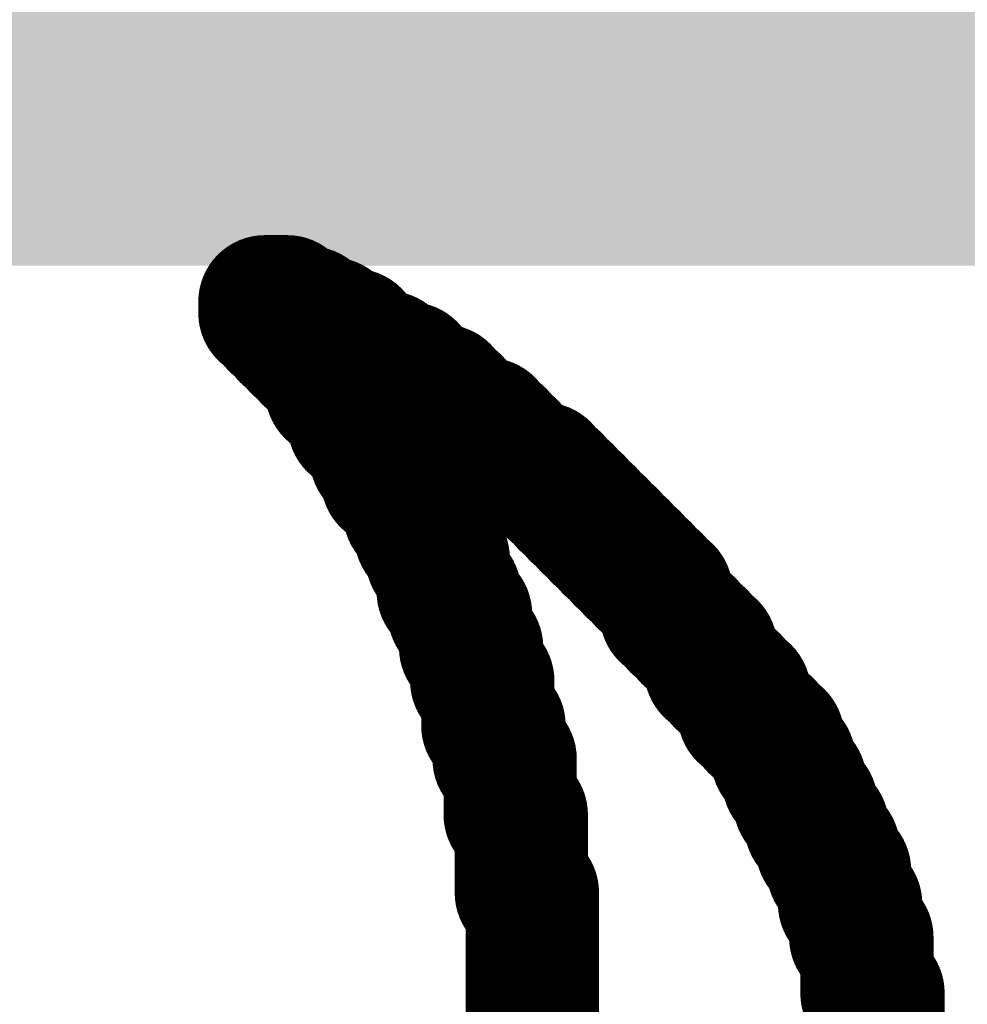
# Model space of a CAD drawing. Header units: inches. Extents: x -0.03 to 9.71, y 0 to 4.44.
# Tile 27 of 118: x 0.2374 to 0.273, y 0.7423 to 0.7792. Entities that reach past the tile are written whole.
import ezdxf

# ---------------------------------------------------------------- set-up
doc = ezdxf.new("R2010")
doc.units = ezdxf.units.IN
doc.header["$MEASUREMENT"] = 0
doc.layers.add('Bottom Solder', color=6, linetype='Continuous')
doc.layers.add('Top Overlay', color=2, linetype='Continuous')

msp = doc.modelspace()

# ---------------------------------------------------------------- hatches: boundary and pattern name
at = {"layer": 'Bottom Solder'}
msp.add_hatch(color=6, dxfattribs=at).paths.add_polyline_path([(0.025136, 0.77), (4.305573, 0.77), (4.305573, 0.976379), (0.025136, 0.976379)])

# ---------------------------------------------------------------- linework, layer by layer
at = {"layer": 'Top Overlay'}
for p, q in [((0.246626, 0.768228), (0.246626, 0.768646)), ((0.246626, 0.768646), (0.247461, 0.768646)), ((0.247461, 0.768646), (0.247461, 0.768228)), ((0.247044, 0.768228), (0.246626, 0.768228)), ((0.247044, 0.767811), (0.247044, 0.768228)), ((0.247461, 0.768228), (0.2483, 0.768228)), ((0.2483, 0.768228), (0.2483, 0.767811)), ((0.247461, 0.767811), (0.247044, 0.767811)), ((0.247461, 0.76739), (0.247461, 0.767811)), ((0.2483, 0.767811), (0.249134, 0.767811)), ((0.249134, 0.767811), (0.249134, 0.76739)), ((0.247882, 0.76739), (0.247461, 0.76739)), ((0.247882, 0.766972), (0.247882, 0.76739)), ((0.249134, 0.76739), (0.249973, 0.76739)), ((0.249973, 0.76739), (0.249973, 0.766972)), ((0.2483, 0.766972), (0.247882, 0.766972)), ((0.2483, 0.766555), (0.2483, 0.766972)), ((0.249973, 0.766972), (0.25039, 0.766972)), ((0.25039, 0.766972), (0.25039, 0.766555)), ((0.248717, 0.766555), (0.2483, 0.766555)), ((0.248717, 0.766138), (0.248717, 0.766555)), ((0.25039, 0.766555), (0.251225, 0.766555)), ((0.251225, 0.766555), (0.251225, 0.766138)), ((0.249134, 0.766138), (0.248717, 0.766138)), ((0.249134, 0.765299), (0.249134, 0.766138)), ((0.251225, 0.766138), (0.252063, 0.766138)), ((0.252063, 0.766138), (0.252063, 0.765717)), ((0.252063, 0.765717), (0.252481, 0.765717)), ((0.252481, 0.765717), (0.252481, 0.765299)), ((0.249556, 0.765299), (0.249134, 0.765299)), ((0.249556, 0.764882), (0.249556, 0.765299)), ((0.252481, 0.765299), (0.253315, 0.765299)), ((0.253315, 0.765299), (0.253315, 0.764882)), ((0.249973, 0.764882), (0.249556, 0.764882)), ((0.249973, 0.764047), (0.249973, 0.764882)), ((0.253315, 0.764882), (0.253737, 0.764882)), ((0.253737, 0.764882), (0.253737, 0.764465)), ((0.253737, 0.764465), (0.254154, 0.764465)), ((0.254154, 0.764465), (0.254154, 0.764047)), ((0.25039, 0.764047), (0.249973, 0.764047)), ((0.25039, 0.76363), (0.25039, 0.764047)), ((0.254154, 0.764047), (0.254989, 0.764047)), ((0.254989, 0.764047), (0.254989, 0.76363)), ((0.250807, 0.76363), (0.25039, 0.76363)), ((0.250807, 0.762791), (0.250807, 0.76363)), ((0.254989, 0.76363), (0.25541, 0.76363)), ((0.25541, 0.76363), (0.25541, 0.763209)), ((0.25541, 0.763209), (0.255827, 0.763209)), ((0.255827, 0.763209), (0.255827, 0.762791)), ((0.251225, 0.762791), (0.250807, 0.762791)), ((0.251225, 0.761957), (0.251225, 0.762791)), ((0.255827, 0.762791), (0.256244, 0.762791)), ((0.256244, 0.762791), (0.256244, 0.762374)), ((0.256244, 0.762374), (0.257079, 0.762374)), ((0.257079, 0.762374), (0.257079, 0.761957)), ((0.251646, 0.761957), (0.251225, 0.761957)), ((0.251646, 0.761536), (0.251646, 0.761957)), ((0.257079, 0.761957), (0.2575, 0.761957)), ((0.2575, 0.761957), (0.2575, 0.761536)), ((0.252063, 0.761536), (0.251646, 0.761536)), ((0.252063, 0.760701), (0.252063, 0.761536)), ((0.2575, 0.761536), (0.257918, 0.761536)), ((0.257918, 0.761536), (0.257918, 0.761118)), ((0.257918, 0.761118), (0.258335, 0.761118)), ((0.258335, 0.761118), (0.258335, 0.760701)), ((0.252481, 0.760701), (0.252063, 0.760701)), ((0.252481, 0.759866), (0.252481, 0.760701)), ((0.258335, 0.760701), (0.258752, 0.760701)), ((0.258752, 0.760701), (0.258752, 0.760284)), ((0.258752, 0.760284), (0.25917, 0.760284)), ((0.25917, 0.760284), (0.25917, 0.759866)), ((0.252898, 0.759866), (0.252481, 0.759866)), ((0.252898, 0.759028), (0.252898, 0.759866)), ((0.25917, 0.759866), (0.259591, 0.759866)), ((0.259591, 0.759866), (0.259591, 0.759445)), ((0.259591, 0.759445), (0.260008, 0.759445)), ((0.260008, 0.759445), (0.260008, 0.759028)), ((0.253315, 0.759028), (0.252898, 0.759028)), ((0.253315, 0.757776), (0.253315, 0.759028)), ((0.260008, 0.759028), (0.260426, 0.759028)), ((0.260426, 0.759028), (0.260426, 0.75861)), ((0.260426, 0.75861), (0.260843, 0.75861)), ((0.260843, 0.75861), (0.260843, 0.758193)), ((0.260843, 0.758193), (0.26126, 0.758193)), ((0.26126, 0.758193), (0.26126, 0.757776)), ((0.253737, 0.757776), (0.253315, 0.757776)), ((0.253737, 0.756937), (0.253737, 0.757776)), ((0.26126, 0.757776), (0.261682, 0.757776)), ((0.261682, 0.757776), (0.261682, 0.756937)), ((0.254154, 0.756937), (0.253737, 0.756937)), ((0.254154, 0.755681), (0.254154, 0.756937)), ((0.261682, 0.756937), (0.262099, 0.756937)), ((0.262099, 0.756937), (0.262099, 0.75652)), ((0.262099, 0.75652), (0.262516, 0.75652)), ((0.262516, 0.75652), (0.262516, 0.756102)), ((0.262516, 0.756102), (0.262933, 0.756102)), ((0.262933, 0.756102), (0.262933, 0.755681)), ((0.254571, 0.755681), (0.254154, 0.755681)), ((0.254571, 0.754429), (0.254571, 0.755681)), ((0.262933, 0.755681), (0.263351, 0.755681)), ((0.263351, 0.755681), (0.263351, 0.754846)), ((0.263351, 0.754846), (0.263772, 0.754846)), ((0.263772, 0.754846), (0.263772, 0.754429)), ((0.254989, 0.754429), (0.254571, 0.754429)), ((0.254989, 0.752756), (0.254989, 0.754429)), ((0.263772, 0.754429), (0.264189, 0.754429)), ((0.264189, 0.754429), (0.264189, 0.754012)), ((0.264189, 0.754012), (0.264607, 0.754012)), ((0.264607, 0.754012), (0.264607, 0.753173)), ((0.264607, 0.753173), (0.265024, 0.753173)), ((0.265024, 0.753173), (0.265024, 0.752756)), ((0.25541, 0.752756), (0.254989, 0.752756)), ((0.25541, 0.7515), (0.25541, 0.752756)), ((0.265024, 0.752756), (0.265445, 0.752756)), ((0.265445, 0.752756), (0.265445, 0.752339)), ((0.265445, 0.752339), (0.265863, 0.752339)), ((0.265863, 0.752339), (0.265863, 0.7515)), ((0.255827, 0.7515), (0.25541, 0.7515)), ((0.255827, 0.749409), (0.255827, 0.7515)), ((0.265863, 0.7515), (0.26628, 0.7515)), ((0.26628, 0.7515), (0.26628, 0.750665)), ((0.26628, 0.750665), (0.266697, 0.750665)), ((0.266697, 0.750665), (0.266697, 0.749831)), ((0.266697, 0.749831), (0.267114, 0.749831)), ((0.267114, 0.749831), (0.267114, 0.748992)), ((0.256244, 0.749409), (0.255827, 0.749409)), ((0.256244, 0.746484), (0.256244, 0.749409)), ((0.267114, 0.748992), (0.267536, 0.748992)), ((0.267536, 0.748992), (0.267536, 0.748158)), ((0.267536, 0.748158), (0.267953, 0.748158)), ((0.267953, 0.748158), (0.267953, 0.747319)), ((0.267953, 0.747319), (0.26837, 0.747319)), ((0.26837, 0.747319), (0.26837, 0.746067)), ((0.256662, 0.746484), (0.256244, 0.746484)), ((0.256662, 0.736449), (0.256662, 0.746484)), ((0.26837, 0.746067), (0.268788, 0.746067)), ((0.268788, 0.746067), (0.268788, 0.744811)), ((0.268788, 0.744811), (0.269209, 0.744811)), ((0.269209, 0.744811), (0.269209, 0.742721)), ((0.269209, 0.742721), (0.269626, 0.742721)), ((0.269626, 0.742721), (0.269626, 0.739791))]:
    msp.add_line(p, q, dxfattribs=at)
at = {"layer": 'Top Overlay', "const_width": 0.005}
for points in [[(0.246626, 0.768646), (0.247461, 0.768646)], [(0.246626, 0.768228), (0.246626, 0.768646)], [(0.247461, 0.768228), (0.247461, 0.768646)], [(0.246626, 0.768228), (0.247044, 0.768228)], [(0.247044, 0.767811), (0.247044, 0.768228)], [(0.247461, 0.768228), (0.2483, 0.768228)], [(0.2483, 0.767811), (0.2483, 0.768228)], [(0.247044, 0.767811), (0.247461, 0.767811)], [(0.247461, 0.76739), (0.247461, 0.767811)], [(0.2483, 0.767811), (0.249134, 0.767811)], [(0.249134, 0.76739), (0.249134, 0.767811)], [(0.247461, 0.76739), (0.247882, 0.76739)], [(0.247882, 0.766972), (0.247882, 0.76739)], [(0.249134, 0.76739), (0.249973, 0.76739)], [(0.249973, 0.766972), (0.249973, 0.76739)], [(0.247882, 0.766972), (0.2483, 0.766972)], [(0.2483, 0.766555), (0.2483, 0.766972)], [(0.249973, 0.766972), (0.25039, 0.766972)], [(0.25039, 0.766555), (0.25039, 0.766972)], [(0.2483, 0.766555), (0.248717, 0.766555)], [(0.248717, 0.766138), (0.248717, 0.766555)], [(0.25039, 0.766555), (0.251225, 0.766555)], [(0.251225, 0.766138), (0.251225, 0.766555)], [(0.248717, 0.766138), (0.249134, 0.766138)], [(0.249134, 0.765717), (0.249134, 0.766138)], [(0.251225, 0.766138), (0.252063, 0.766138)], [(0.252063, 0.765717), (0.252063, 0.766138)], [(0.249134, 0.765299), (0.249134, 0.765717)], [(0.252063, 0.765717), (0.252481, 0.765717)], [(0.252481, 0.765299), (0.252481, 0.765717)], [(0.249134, 0.765299), (0.249556, 0.765299)], [(0.249556, 0.764882), (0.249556, 0.765299)], [(0.252481, 0.765299), (0.253315, 0.765299)], [(0.253315, 0.764882), (0.253315, 0.765299)], [(0.249556, 0.764882), (0.249973, 0.764882)], [(0.249973, 0.764465), (0.249973, 0.764882)], [(0.253315, 0.764882), (0.253737, 0.764882)], [(0.253737, 0.764465), (0.253737, 0.764882)], [(0.249973, 0.764047), (0.249973, 0.764465)], [(0.253737, 0.764465), (0.254154, 0.764465)], [(0.254154, 0.764047), (0.254154, 0.764465)], [(0.249973, 0.764047), (0.25039, 0.764047)], [(0.25039, 0.76363), (0.25039, 0.764047)], [(0.254154, 0.764047), (0.254989, 0.764047)], [(0.254989, 0.76363), (0.254989, 0.764047)], [(0.25039, 0.76363), (0.250807, 0.76363)], [(0.250807, 0.763209), (0.250807, 0.76363)], [(0.254989, 0.76363), (0.25541, 0.76363)], [(0.25541, 0.763209), (0.25541, 0.76363)], [(0.250807, 0.762791), (0.250807, 0.763209)], [(0.25541, 0.763209), (0.255827, 0.763209)], [(0.255827, 0.762791), (0.255827, 0.763209)], [(0.250807, 0.762791), (0.251225, 0.762791)], [(0.251225, 0.762374), (0.251225, 0.762791)], [(0.255827, 0.762791), (0.256244, 0.762791)], [(0.256244, 0.762374), (0.256244, 0.762791)], [(0.251225, 0.761957), (0.251225, 0.762374)], [(0.256244, 0.762374), (0.257079, 0.762374)], [(0.257079, 0.761957), (0.257079, 0.762374)], [(0.251225, 0.761957), (0.251646, 0.761957)], [(0.251646, 0.761536), (0.251646, 0.761957)], [(0.257079, 0.761957), (0.2575, 0.761957)], [(0.2575, 0.761536), (0.2575, 0.761957)], [(0.251646, 0.761536), (0.252063, 0.761536)], [(0.252063, 0.761118), (0.252063, 0.761536)], [(0.2575, 0.761536), (0.257918, 0.761536)], [(0.257918, 0.761118), (0.257918, 0.761536)], [(0.252063, 0.760701), (0.252063, 0.761118)], [(0.257918, 0.761118), (0.258335, 0.761118)], [(0.258335, 0.760701), (0.258335, 0.761118)], [(0.252063, 0.760701), (0.252481, 0.760701)], [(0.252481, 0.760284), (0.252481, 0.760701)], [(0.258335, 0.760701), (0.258752, 0.760701)], [(0.258752, 0.760284), (0.258752, 0.760701)], [(0.252481, 0.759866), (0.252481, 0.760284)], [(0.258752, 0.760284), (0.25917, 0.760284)], [(0.25917, 0.759866), (0.25917, 0.760284)], [(0.252481, 0.759866), (0.252898, 0.759866)], [(0.252898, 0.759445), (0.252898, 0.759866)], [(0.25917, 0.759866), (0.259591, 0.759866)], [(0.259591, 0.759445), (0.259591, 0.759866)], [(0.252898, 0.759028), (0.252898, 0.759445)], [(0.259591, 0.759445), (0.260008, 0.759445)], [(0.260008, 0.759028), (0.260008, 0.759445)], [(0.252898, 0.759028), (0.253315, 0.759028)], [(0.253315, 0.75861), (0.253315, 0.759028)], [(0.260008, 0.759028), (0.260426, 0.759028)], [(0.260426, 0.75861), (0.260426, 0.759028)], [(0.253315, 0.758193), (0.253315, 0.75861)], [(0.260426, 0.75861), (0.260843, 0.75861)], [(0.260843, 0.758193), (0.260843, 0.75861)], [(0.253315, 0.757776), (0.253315, 0.758193)], [(0.260843, 0.758193), (0.26126, 0.758193)], [(0.26126, 0.757776), (0.26126, 0.758193)], [(0.253315, 0.757776), (0.253737, 0.757776)], [(0.253737, 0.757354), (0.253737, 0.757776)], [(0.26126, 0.757776), (0.261682, 0.757776)], [(0.261682, 0.757354), (0.261682, 0.757776)], [(0.253737, 0.756937), (0.253737, 0.757354)], [(0.261682, 0.756937), (0.261682, 0.757354)], [(0.253737, 0.756937), (0.254154, 0.756937)], [(0.254154, 0.75652), (0.254154, 0.756937)], [(0.261682, 0.756937), (0.262099, 0.756937)], [(0.262099, 0.75652), (0.262099, 0.756937)], [(0.254154, 0.756102), (0.254154, 0.75652)], [(0.262099, 0.75652), (0.262516, 0.75652)], [(0.262516, 0.756102), (0.262516, 0.75652)], [(0.254154, 0.755681), (0.254154, 0.756102)], [(0.262516, 0.756102), (0.262933, 0.756102)], [(0.262933, 0.755681), (0.262933, 0.756102)], [(0.254154, 0.755681), (0.254571, 0.755681)], [(0.254571, 0.755264), (0.254571, 0.755681)], [(0.262933, 0.755681), (0.263351, 0.755681)], [(0.263351, 0.755264), (0.263351, 0.755681)], [(0.254571, 0.754846), (0.254571, 0.755264)], [(0.263351, 0.754846), (0.263351, 0.755264)], [(0.254571, 0.754429), (0.254571, 0.754846)], [(0.263351, 0.754846), (0.263772, 0.754846)], [(0.263772, 0.754429), (0.263772, 0.754846)], [(0.254571, 0.754429), (0.254989, 0.754429)], [(0.254989, 0.754012), (0.254989, 0.754429)], [(0.263772, 0.754429), (0.264189, 0.754429)], [(0.264189, 0.754012), (0.264189, 0.754429)], [(0.254989, 0.753591), (0.254989, 0.754012)], [(0.264189, 0.754012), (0.264607, 0.754012)], [(0.264607, 0.753591), (0.264607, 0.754012)], [(0.254989, 0.753173), (0.254989, 0.753591)], [(0.264607, 0.753173), (0.264607, 0.753591)], [(0.254989, 0.752756), (0.254989, 0.753173)], [(0.264607, 0.753173), (0.265024, 0.753173)], [(0.265024, 0.752756), (0.265024, 0.753173)], [(0.254989, 0.752756), (0.25541, 0.752756)], [(0.25541, 0.752339), (0.25541, 0.752756)], [(0.265024, 0.752756), (0.265445, 0.752756)], [(0.265445, 0.752339), (0.265445, 0.752756)], [(0.25541, 0.751917), (0.25541, 0.752339)], [(0.265445, 0.752339), (0.265863, 0.752339)], [(0.265863, 0.751917), (0.265863, 0.752339)], [(0.25541, 0.7515), (0.25541, 0.751917)], [(0.265863, 0.7515), (0.265863, 0.751917)], [(0.25541, 0.7515), (0.255827, 0.7515)], [(0.255827, 0.751083), (0.255827, 0.7515)], [(0.265863, 0.7515), (0.26628, 0.7515)], [(0.26628, 0.751083), (0.26628, 0.7515)], [(0.255827, 0.750665), (0.255827, 0.751083)], [(0.26628, 0.750665), (0.26628, 0.751083)], [(0.255827, 0.750248), (0.255827, 0.750665)], [(0.26628, 0.750665), (0.266697, 0.750665)], [(0.266697, 0.750248), (0.266697, 0.750665)], [(0.255827, 0.749831), (0.255827, 0.750248)], [(0.266697, 0.749831), (0.266697, 0.750248)], [(0.255827, 0.749409), (0.255827, 0.749831)], [(0.266697, 0.749831), (0.267114, 0.749831)], [(0.267114, 0.749409), (0.267114, 0.749831)], [(0.255827, 0.749409), (0.256244, 0.749409)], [(0.256244, 0.748992), (0.256244, 0.749409)], [(0.267114, 0.748992), (0.267114, 0.749409)], [(0.256244, 0.748575), (0.256244, 0.748992)], [(0.267114, 0.748992), (0.267536, 0.748992)], [(0.267536, 0.748575), (0.267536, 0.748992)], [(0.256244, 0.748158), (0.256244, 0.748575)], [(0.267536, 0.748158), (0.267536, 0.748575)], [(0.256244, 0.747736), (0.256244, 0.748158)], [(0.267536, 0.748158), (0.267953, 0.748158)], [(0.267953, 0.747736), (0.267953, 0.748158)], [(0.256244, 0.747319), (0.256244, 0.747736)], [(0.267953, 0.747319), (0.267953, 0.747736)], [(0.256244, 0.746902), (0.256244, 0.747319)], [(0.267953, 0.747319), (0.26837, 0.747319)], [(0.26837, 0.746902), (0.26837, 0.747319)], [(0.256244, 0.746484), (0.256244, 0.746902)], [(0.26837, 0.746484), (0.26837, 0.746902)], [(0.256244, 0.746484), (0.256662, 0.746484)], [(0.256662, 0.746067), (0.256662, 0.746484)], [(0.26837, 0.746067), (0.26837, 0.746484)], [(0.256662, 0.745646), (0.256662, 0.746067)], [(0.26837, 0.746067), (0.268788, 0.746067)], [(0.268788, 0.745646), (0.268788, 0.746067)], [(0.256662, 0.745228), (0.256662, 0.745646)], [(0.268788, 0.745228), (0.268788, 0.745646)], [(0.256662, 0.744811), (0.256662, 0.745228)], [(0.268788, 0.744811), (0.268788, 0.745228)], [(0.256662, 0.744394), (0.256662, 0.744811)], [(0.268788, 0.744811), (0.269209, 0.744811)], [(0.269209, 0.744394), (0.269209, 0.744811)], [(0.256662, 0.743973), (0.256662, 0.744394)], [(0.269209, 0.743973), (0.269209, 0.744394)], [(0.256662, 0.743555), (0.256662, 0.743973)], [(0.269209, 0.743555), (0.269209, 0.743973)], [(0.256662, 0.743138), (0.256662, 0.743555)], [(0.269209, 0.743138), (0.269209, 0.743555)], [(0.256662, 0.742721), (0.256662, 0.743138)], [(0.269209, 0.742721), (0.269209, 0.743138)], [(0.256662, 0.742303), (0.256662, 0.742721)], [(0.269209, 0.742721), (0.269626, 0.742721)], [(0.269626, 0.742303), (0.269626, 0.742721)], [(0.256662, 0.741882), (0.256662, 0.742303)], [(0.269626, 0.741882), (0.269626, 0.742303)], [(0.256662, 0.741465), (0.256662, 0.741882)], [(0.269626, 0.741465), (0.269626, 0.741882)], [(0.256662, 0.741047), (0.256662, 0.741465)], [(0.269626, 0.741047), (0.269626, 0.741465)], [(0.256662, 0.74063), (0.256662, 0.741047)], [(0.269626, 0.74063), (0.269626, 0.741047)], [(0.256662, 0.740213), (0.256662, 0.74063)], [(0.269626, 0.740213), (0.269626, 0.74063)], [(0.256662, 0.739791), (0.256662, 0.740213)], [(0.269626, 0.739791), (0.269626, 0.740213)]]:
    msp.add_lwpolyline(points, dxfattribs=at)
at = {"layer": 'Top Overlay', "const_width": 0.0025}
for points in [[(0.245376, 0.768646, 1), (0.247876, 0.768646, 1)], [(0.245376, 0.768646, 1), (0.247876, 0.768646, 1)], [(0.246211, 0.768646, 1), (0.248711, 0.768646, 1)], [(0.246211, 0.768646, 1), (0.248711, 0.768646, 1)], [(0.245376, 0.768228, 1), (0.247876, 0.768228, 1)], [(0.245376, 0.768228, 1), (0.247876, 0.768228, 1)], [(0.245794, 0.768228, 1), (0.248294, 0.768228, 1)], [(0.245794, 0.768228, 1), (0.248294, 0.768228, 1)], [(0.246211, 0.768228, 1), (0.248711, 0.768228, 1)], [(0.246211, 0.768228, 1), (0.248711, 0.768228, 1)], [(0.24705, 0.768228, 1), (0.24955, 0.768228, 1)], [(0.24705, 0.768228, 1), (0.24955, 0.768228, 1)], [(0.245794, 0.767811, 1), (0.248294, 0.767811, 1)], [(0.245794, 0.767811, 1), (0.248294, 0.767811, 1)], [(0.246211, 0.767811, 1), (0.248711, 0.767811, 1)], [(0.246211, 0.767811, 1), (0.248711, 0.767811, 1)], [(0.24705, 0.767811, 1), (0.24955, 0.767811, 1)], [(0.24705, 0.767811, 1), (0.24955, 0.767811, 1)], [(0.247884, 0.767811, 1), (0.250384, 0.767811, 1)], [(0.247884, 0.767811, 1), (0.250384, 0.767811, 1)], [(0.246211, 0.76739, 1), (0.248711, 0.76739, 1)], [(0.246211, 0.76739, 1), (0.248711, 0.76739, 1)], [(0.246632, 0.76739, 1), (0.249132, 0.76739, 1)], [(0.246632, 0.76739, 1), (0.249132, 0.76739, 1)], [(0.247884, 0.76739, 1), (0.250384, 0.76739, 1)], [(0.247884, 0.76739, 1), (0.250384, 0.76739, 1)], [(0.248723, 0.76739, 1), (0.251223, 0.76739, 1)], [(0.248723, 0.76739, 1), (0.251223, 0.76739, 1)], [(0.246632, 0.766972, 1), (0.249132, 0.766972, 1)], [(0.246632, 0.766972, 1), (0.249132, 0.766972, 1)], [(0.24705, 0.766972, 1), (0.24955, 0.766972, 1)], [(0.24705, 0.766972, 1), (0.24955, 0.766972, 1)], [(0.248723, 0.766972, 1), (0.251223, 0.766972, 1)], [(0.248723, 0.766972, 1), (0.251223, 0.766972, 1)], [(0.24914, 0.766972, 1), (0.25164, 0.766972, 1)], [(0.24914, 0.766972, 1), (0.25164, 0.766972, 1)], [(0.24705, 0.766555, 1), (0.24955, 0.766555, 1)], [(0.24705, 0.766555, 1), (0.24955, 0.766555, 1)], [(0.247467, 0.766555, 1), (0.249967, 0.766555, 1)], [(0.247467, 0.766555, 1), (0.249967, 0.766555, 1)], [(0.24914, 0.766555, 1), (0.25164, 0.766555, 1)], [(0.24914, 0.766555, 1), (0.25164, 0.766555, 1)], [(0.249975, 0.766555, 1), (0.252475, 0.766555, 1)], [(0.249975, 0.766555, 1), (0.252475, 0.766555, 1)], [(0.247467, 0.766138, 1), (0.249967, 0.766138, 1)], [(0.247467, 0.766138, 1), (0.249967, 0.766138, 1)], [(0.247884, 0.766138, 1), (0.250384, 0.766138, 1)], [(0.247884, 0.766138, 1), (0.250384, 0.766138, 1)], [(0.249975, 0.766138, 1), (0.252475, 0.766138, 1)], [(0.249975, 0.766138, 1), (0.252475, 0.766138, 1)], [(0.250813, 0.766138, 1), (0.253313, 0.766138, 1)], [(0.250813, 0.766138, 1), (0.253313, 0.766138, 1)], [(0.247884, 0.765717, 1), (0.250384, 0.765717, 1)], [(0.247884, 0.765717, 1), (0.250384, 0.765717, 1)], [(0.250813, 0.765717, 1), (0.253313, 0.765717, 1)], [(0.250813, 0.765717, 1), (0.253313, 0.765717, 1)], [(0.251231, 0.765717, 1), (0.253731, 0.765717, 1)], [(0.251231, 0.765717, 1), (0.253731, 0.765717, 1)], [(0.247884, 0.765299, 1), (0.250384, 0.765299, 1)], [(0.247884, 0.765299, 1), (0.250384, 0.765299, 1)], [(0.248306, 0.765299, 1), (0.250806, 0.765299, 1)], [(0.248306, 0.765299, 1), (0.250806, 0.765299, 1)], [(0.251231, 0.765299, 1), (0.253731, 0.765299, 1)], [(0.251231, 0.765299, 1), (0.253731, 0.765299, 1)], [(0.252065, 0.765299, 1), (0.254565, 0.765299, 1)], [(0.252065, 0.765299, 1), (0.254565, 0.765299, 1)], [(0.248306, 0.764882, 1), (0.250806, 0.764882, 1)], [(0.248306, 0.764882, 1), (0.250806, 0.764882, 1)], [(0.248723, 0.764882, 1), (0.251223, 0.764882, 1)], [(0.248723, 0.764882, 1), (0.251223, 0.764882, 1)], [(0.252065, 0.764882, 1), (0.254565, 0.764882, 1)], [(0.252065, 0.764882, 1), (0.254565, 0.764882, 1)], [(0.252487, 0.764882, 1), (0.254987, 0.764882, 1)], [(0.252487, 0.764882, 1), (0.254987, 0.764882, 1)], [(0.248723, 0.764465, 1), (0.251223, 0.764465, 1)], [(0.248723, 0.764465, 1), (0.251223, 0.764465, 1)], [(0.252487, 0.764465, 1), (0.254987, 0.764465, 1)], [(0.252487, 0.764465, 1), (0.254987, 0.764465, 1)], [(0.252904, 0.764465, 1), (0.255404, 0.764465, 1)], [(0.252904, 0.764465, 1), (0.255404, 0.764465, 1)], [(0.248723, 0.764047, 1), (0.251223, 0.764047, 1)], [(0.248723, 0.764047, 1), (0.251223, 0.764047, 1)], [(0.24914, 0.764047, 1), (0.25164, 0.764047, 1)], [(0.24914, 0.764047, 1), (0.25164, 0.764047, 1)], [(0.252904, 0.764047, 1), (0.255404, 0.764047, 1)], [(0.252904, 0.764047, 1), (0.255404, 0.764047, 1)], [(0.253738, 0.764047, 1), (0.256238, 0.764047, 1)], [(0.253738, 0.764047, 1), (0.256238, 0.764047, 1)], [(0.24914, 0.76363, 1), (0.25164, 0.76363, 1)], [(0.24914, 0.76363, 1), (0.25164, 0.76363, 1)], [(0.249557, 0.76363, 1), (0.252057, 0.76363, 1)], [(0.249557, 0.76363, 1), (0.252057, 0.76363, 1)], [(0.253738, 0.76363, 1), (0.256238, 0.76363, 1)], [(0.253738, 0.76363, 1), (0.256238, 0.76363, 1)], [(0.25416, 0.76363, 1), (0.25666, 0.76363, 1)], [(0.25416, 0.76363, 1), (0.25666, 0.76363, 1)], [(0.249557, 0.763209, 1), (0.252057, 0.763209, 1)], [(0.249557, 0.763209, 1), (0.252057, 0.763209, 1)], [(0.25416, 0.763209, 1), (0.25666, 0.763209, 1)], [(0.25416, 0.763209, 1), (0.25666, 0.763209, 1)], [(0.254577, 0.763209, 1), (0.257077, 0.763209, 1)], [(0.254577, 0.763209, 1), (0.257077, 0.763209, 1)], [(0.249557, 0.762791, 1), (0.252057, 0.762791, 1)], [(0.249557, 0.762791, 1), (0.252057, 0.762791, 1)], [(0.249975, 0.762791, 1), (0.252475, 0.762791, 1)], [(0.249975, 0.762791, 1), (0.252475, 0.762791, 1)], [(0.254577, 0.762791, 1), (0.257077, 0.762791, 1)], [(0.254577, 0.762791, 1), (0.257077, 0.762791, 1)], [(0.254995, 0.762791, 1), (0.257495, 0.762791, 1)], [(0.254995, 0.762791, 1), (0.257495, 0.762791, 1)], [(0.249975, 0.762374, 1), (0.252475, 0.762374, 1)], [(0.249975, 0.762374, 1), (0.252475, 0.762374, 1)], [(0.254995, 0.762374, 1), (0.257495, 0.762374, 1)], [(0.254995, 0.762374, 1), (0.257495, 0.762374, 1)], [(0.255829, 0.762374, 1), (0.258329, 0.762374, 1)], [(0.255829, 0.762374, 1), (0.258329, 0.762374, 1)], [(0.249975, 0.761957, 1), (0.252475, 0.761957, 1)], [(0.249975, 0.761957, 1), (0.252475, 0.761957, 1)], [(0.250396, 0.761957, 1), (0.252896, 0.761957, 1)], [(0.250396, 0.761957, 1), (0.252896, 0.761957, 1)], [(0.255829, 0.761957, 1), (0.258329, 0.761957, 1)], [(0.255829, 0.761957, 1), (0.258329, 0.761957, 1)], [(0.25625, 0.761957, 1), (0.25875, 0.761957, 1)], [(0.25625, 0.761957, 1), (0.25875, 0.761957, 1)], [(0.250396, 0.761536, 1), (0.252896, 0.761536, 1)], [(0.250396, 0.761536, 1), (0.252896, 0.761536, 1)], [(0.250813, 0.761536, 1), (0.253313, 0.761536, 1)], [(0.250813, 0.761536, 1), (0.253313, 0.761536, 1)], [(0.25625, 0.761536, 1), (0.25875, 0.761536, 1)], [(0.25625, 0.761536, 1), (0.25875, 0.761536, 1)], [(0.256668, 0.761536, 1), (0.259168, 0.761536, 1)], [(0.256668, 0.761536, 1), (0.259168, 0.761536, 1)], [(0.250813, 0.761118, 1), (0.253313, 0.761118, 1)], [(0.250813, 0.761118, 1), (0.253313, 0.761118, 1)], [(0.256668, 0.761118, 1), (0.259168, 0.761118, 1)], [(0.256668, 0.761118, 1), (0.259168, 0.761118, 1)], [(0.257085, 0.761118, 1), (0.259585, 0.761118, 1)], [(0.257085, 0.761118, 1), (0.259585, 0.761118, 1)], [(0.250813, 0.760701, 1), (0.253313, 0.760701, 1)], [(0.250813, 0.760701, 1), (0.253313, 0.760701, 1)], [(0.251231, 0.760701, 1), (0.253731, 0.760701, 1)], [(0.251231, 0.760701, 1), (0.253731, 0.760701, 1)], [(0.257085, 0.760701, 1), (0.259585, 0.760701, 1)], [(0.257085, 0.760701, 1), (0.259585, 0.760701, 1)], [(0.257502, 0.760701, 1), (0.260002, 0.760701, 1)], [(0.257502, 0.760701, 1), (0.260002, 0.760701, 1)], [(0.251231, 0.760284, 1), (0.253731, 0.760284, 1)], [(0.251231, 0.760284, 1), (0.253731, 0.760284, 1)], [(0.257502, 0.760284, 1), (0.260002, 0.760284, 1)], [(0.257502, 0.760284, 1), (0.260002, 0.760284, 1)], [(0.25792, 0.760284, 1), (0.26042, 0.760284, 1)], [(0.25792, 0.760284, 1), (0.26042, 0.760284, 1)], [(0.251231, 0.759866, 1), (0.253731, 0.759866, 1)], [(0.251231, 0.759866, 1), (0.253731, 0.759866, 1)], [(0.251648, 0.759866, 1), (0.254148, 0.759866, 1)], [(0.251648, 0.759866, 1), (0.254148, 0.759866, 1)], [(0.25792, 0.759866, 1), (0.26042, 0.759866, 1)], [(0.25792, 0.759866, 1), (0.26042, 0.759866, 1)], [(0.258341, 0.759866, 1), (0.260841, 0.759866, 1)], [(0.258341, 0.759866, 1), (0.260841, 0.759866, 1)], [(0.251648, 0.759445, 1), (0.254148, 0.759445, 1)], [(0.251648, 0.759445, 1), (0.254148, 0.759445, 1)], [(0.258341, 0.759445, 1), (0.260841, 0.759445, 1)], [(0.258341, 0.759445, 1), (0.260841, 0.759445, 1)], [(0.258758, 0.759445, 1), (0.261258, 0.759445, 1)], [(0.258758, 0.759445, 1), (0.261258, 0.759445, 1)], [(0.251648, 0.759028, 1), (0.254148, 0.759028, 1)], [(0.251648, 0.759028, 1), (0.254148, 0.759028, 1)], [(0.252065, 0.759028, 1), (0.254565, 0.759028, 1)], [(0.252065, 0.759028, 1), (0.254565, 0.759028, 1)], [(0.258758, 0.759028, 1), (0.261258, 0.759028, 1)], [(0.258758, 0.759028, 1), (0.261258, 0.759028, 1)], [(0.259176, 0.759028, 1), (0.261676, 0.759028, 1)], [(0.259176, 0.759028, 1), (0.261676, 0.759028, 1)], [(0.252065, 0.75861, 1), (0.254565, 0.75861, 1)], [(0.252065, 0.75861, 1), (0.254565, 0.75861, 1)], [(0.259176, 0.75861, 1), (0.261676, 0.75861, 1)], [(0.259176, 0.75861, 1), (0.261676, 0.75861, 1)], [(0.259593, 0.75861, 1), (0.262093, 0.75861, 1)], [(0.259593, 0.75861, 1), (0.262093, 0.75861, 1)], [(0.252065, 0.758193, 1), (0.254565, 0.758193, 1)], [(0.252065, 0.758193, 1), (0.254565, 0.758193, 1)], [(0.259593, 0.758193, 1), (0.262093, 0.758193, 1)], [(0.259593, 0.758193, 1), (0.262093, 0.758193, 1)], [(0.26001, 0.758193, 1), (0.26251, 0.758193, 1)], [(0.26001, 0.758193, 1), (0.26251, 0.758193, 1)], [(0.252065, 0.757776, 1), (0.254565, 0.757776, 1)], [(0.252065, 0.757776, 1), (0.254565, 0.757776, 1)], [(0.252487, 0.757776, 1), (0.254987, 0.757776, 1)], [(0.252487, 0.757776, 1), (0.254987, 0.757776, 1)], [(0.26001, 0.757776, 1), (0.26251, 0.757776, 1)], [(0.26001, 0.757776, 1), (0.26251, 0.757776, 1)], [(0.260431, 0.757776, 1), (0.262931, 0.757776, 1)], [(0.260431, 0.757776, 1), (0.262931, 0.757776, 1)], [(0.252487, 0.757354, 1), (0.254987, 0.757354, 1)], [(0.252487, 0.757354, 1), (0.254987, 0.757354, 1)], [(0.260431, 0.757354, 1), (0.262931, 0.757354, 1)], [(0.260431, 0.757354, 1), (0.262931, 0.757354, 1)], [(0.252487, 0.756937, 1), (0.254987, 0.756937, 1)], [(0.252487, 0.756937, 1), (0.254987, 0.756937, 1)], [(0.252904, 0.756937, 1), (0.255404, 0.756937, 1)], [(0.252904, 0.756937, 1), (0.255404, 0.756937, 1)], [(0.260431, 0.756937, 1), (0.262931, 0.756937, 1)], [(0.260431, 0.756937, 1), (0.262931, 0.756937, 1)], [(0.260849, 0.756937, 1), (0.263349, 0.756937, 1)], [(0.260849, 0.756937, 1), (0.263349, 0.756937, 1)], [(0.252904, 0.75652, 1), (0.255404, 0.75652, 1)], [(0.252904, 0.75652, 1), (0.255404, 0.75652, 1)], [(0.260849, 0.75652, 1), (0.263349, 0.75652, 1)], [(0.260849, 0.75652, 1), (0.263349, 0.75652, 1)], [(0.261266, 0.75652, 1), (0.263766, 0.75652, 1)], [(0.261266, 0.75652, 1), (0.263766, 0.75652, 1)], [(0.252904, 0.756102, 1), (0.255404, 0.756102, 1)], [(0.252904, 0.756102, 1), (0.255404, 0.756102, 1)], [(0.261266, 0.756102, 1), (0.263766, 0.756102, 1)], [(0.261266, 0.756102, 1), (0.263766, 0.756102, 1)], [(0.261683, 0.756102, 1), (0.264183, 0.756102, 1)], [(0.261683, 0.756102, 1), (0.264183, 0.756102, 1)], [(0.252904, 0.755681, 1), (0.255404, 0.755681, 1)], [(0.252904, 0.755681, 1), (0.255404, 0.755681, 1)], [(0.253321, 0.755681, 1), (0.255821, 0.755681, 1)], [(0.253321, 0.755681, 1), (0.255821, 0.755681, 1)], [(0.261683, 0.755681, 1), (0.264183, 0.755681, 1)], [(0.261683, 0.755681, 1), (0.264183, 0.755681, 1)], [(0.262101, 0.755681, 1), (0.264601, 0.755681, 1)], [(0.262101, 0.755681, 1), (0.264601, 0.755681, 1)], [(0.253321, 0.755264, 1), (0.255821, 0.755264, 1)], [(0.253321, 0.755264, 1), (0.255821, 0.755264, 1)], [(0.262101, 0.755264, 1), (0.264601, 0.755264, 1)], [(0.262101, 0.755264, 1), (0.264601, 0.755264, 1)], [(0.253321, 0.754846, 1), (0.255821, 0.754846, 1)], [(0.253321, 0.754846, 1), (0.255821, 0.754846, 1)], [(0.262101, 0.754846, 1), (0.264601, 0.754846, 1)], [(0.262101, 0.754846, 1), (0.264601, 0.754846, 1)], [(0.262522, 0.754846, 1), (0.265022, 0.754846, 1)], [(0.262522, 0.754846, 1), (0.265022, 0.754846, 1)], [(0.253321, 0.754429, 1), (0.255821, 0.754429, 1)], [(0.253321, 0.754429, 1), (0.255821, 0.754429, 1)], [(0.253738, 0.754429, 1), (0.256238, 0.754429, 1)], [(0.253738, 0.754429, 1), (0.256238, 0.754429, 1)], [(0.262522, 0.754429, 1), (0.265022, 0.754429, 1)], [(0.262522, 0.754429, 1), (0.265022, 0.754429, 1)], [(0.262939, 0.754429, 1), (0.265439, 0.754429, 1)], [(0.262939, 0.754429, 1), (0.265439, 0.754429, 1)], [(0.253738, 0.754012, 1), (0.256238, 0.754012, 1)], [(0.253738, 0.754012, 1), (0.256238, 0.754012, 1)], [(0.262939, 0.754012, 1), (0.265439, 0.754012, 1)], [(0.262939, 0.754012, 1), (0.265439, 0.754012, 1)], [(0.263357, 0.754012, 1), (0.265857, 0.754012, 1)], [(0.263357, 0.754012, 1), (0.265857, 0.754012, 1)], [(0.253738, 0.753591, 1), (0.256238, 0.753591, 1)], [(0.253738, 0.753591, 1), (0.256238, 0.753591, 1)], [(0.263357, 0.753591, 1), (0.265857, 0.753591, 1)], [(0.263357, 0.753591, 1), (0.265857, 0.753591, 1)], [(0.253738, 0.753173, 1), (0.256238, 0.753173, 1)], [(0.253738, 0.753173, 1), (0.256238, 0.753173, 1)], [(0.263357, 0.753173, 1), (0.265857, 0.753173, 1)], [(0.263357, 0.753173, 1), (0.265857, 0.753173, 1)], [(0.263774, 0.753173, 1), (0.266274, 0.753173, 1)], [(0.263774, 0.753173, 1), (0.266274, 0.753173, 1)], [(0.253738, 0.752756, 1), (0.256238, 0.752756, 1)], [(0.253738, 0.752756, 1), (0.256238, 0.752756, 1)], [(0.25416, 0.752756, 1), (0.25666, 0.752756, 1)], [(0.25416, 0.752756, 1), (0.25666, 0.752756, 1)], [(0.263774, 0.752756, 1), (0.266274, 0.752756, 1)], [(0.263774, 0.752756, 1), (0.266274, 0.752756, 1)], [(0.264195, 0.752756, 1), (0.266695, 0.752756, 1)], [(0.264195, 0.752756, 1), (0.266695, 0.752756, 1)], [(0.25416, 0.752339, 1), (0.25666, 0.752339, 1)], [(0.25416, 0.752339, 1), (0.25666, 0.752339, 1)], [(0.264195, 0.752339, 1), (0.266695, 0.752339, 1)], [(0.264195, 0.752339, 1), (0.266695, 0.752339, 1)], [(0.264613, 0.752339, 1), (0.267113, 0.752339, 1)], [(0.264613, 0.752339, 1), (0.267113, 0.752339, 1)], [(0.25416, 0.751917, 1), (0.25666, 0.751917, 1)], [(0.25416, 0.751917, 1), (0.25666, 0.751917, 1)], [(0.264613, 0.751917, 1), (0.267113, 0.751917, 1)], [(0.264613, 0.751917, 1), (0.267113, 0.751917, 1)], [(0.25416, 0.7515, 1), (0.25666, 0.7515, 1)], [(0.25416, 0.7515, 1), (0.25666, 0.7515, 1)], [(0.254577, 0.7515, 1), (0.257077, 0.7515, 1)], [(0.254577, 0.7515, 1), (0.257077, 0.7515, 1)], [(0.264613, 0.7515, 1), (0.267113, 0.7515, 1)], [(0.264613, 0.7515, 1), (0.267113, 0.7515, 1)], [(0.26503, 0.7515, 1), (0.26753, 0.7515, 1)], [(0.26503, 0.7515, 1), (0.26753, 0.7515, 1)], [(0.254577, 0.751083, 1), (0.257077, 0.751083, 1)], [(0.254577, 0.751083, 1), (0.257077, 0.751083, 1)], [(0.26503, 0.751083, 1), (0.26753, 0.751083, 1)], [(0.26503, 0.751083, 1), (0.26753, 0.751083, 1)], [(0.254577, 0.750665, 1), (0.257077, 0.750665, 1)], [(0.254577, 0.750665, 1), (0.257077, 0.750665, 1)], [(0.26503, 0.750665, 1), (0.26753, 0.750665, 1)], [(0.26503, 0.750665, 1), (0.26753, 0.750665, 1)], [(0.265447, 0.750665, 1), (0.267947, 0.750665, 1)], [(0.265447, 0.750665, 1), (0.267947, 0.750665, 1)], [(0.254577, 0.750248, 1), (0.257077, 0.750248, 1)], [(0.254577, 0.750248, 1), (0.257077, 0.750248, 1)], [(0.265447, 0.750248, 1), (0.267947, 0.750248, 1)], [(0.265447, 0.750248, 1), (0.267947, 0.750248, 1)], [(0.254577, 0.749831, 1), (0.257077, 0.749831, 1)], [(0.254577, 0.749831, 1), (0.257077, 0.749831, 1)], [(0.265447, 0.749831, 1), (0.267947, 0.749831, 1)], [(0.265447, 0.749831, 1), (0.267947, 0.749831, 1)], [(0.265865, 0.749831, 1), (0.268365, 0.749831, 1)], [(0.265865, 0.749831, 1), (0.268365, 0.749831, 1)], [(0.254577, 0.749409, 1), (0.257077, 0.749409, 1)], [(0.254577, 0.749409, 1), (0.257077, 0.749409, 1)], [(0.254995, 0.749409, 1), (0.257495, 0.749409, 1)], [(0.254995, 0.749409, 1), (0.257495, 0.749409, 1)], [(0.265865, 0.749409, 1), (0.268365, 0.749409, 1)], [(0.265865, 0.749409, 1), (0.268365, 0.749409, 1)], [(0.254995, 0.748992, 1), (0.257495, 0.748992, 1)], [(0.254995, 0.748992, 1), (0.257495, 0.748992, 1)], [(0.265865, 0.748992, 1), (0.268365, 0.748992, 1)], [(0.265865, 0.748992, 1), (0.268365, 0.748992, 1)], [(0.266286, 0.748992, 1), (0.268786, 0.748992, 1)], [(0.266286, 0.748992, 1), (0.268786, 0.748992, 1)], [(0.254995, 0.748575, 1), (0.257495, 0.748575, 1)], [(0.254995, 0.748575, 1), (0.257495, 0.748575, 1)], [(0.266286, 0.748575, 1), (0.268786, 0.748575, 1)], [(0.266286, 0.748575, 1), (0.268786, 0.748575, 1)], [(0.254995, 0.748158, 1), (0.257495, 0.748158, 1)], [(0.254995, 0.748158, 1), (0.257495, 0.748158, 1)], [(0.266286, 0.748158, 1), (0.268786, 0.748158, 1)], [(0.266286, 0.748158, 1), (0.268786, 0.748158, 1)], [(0.266703, 0.748158, 1), (0.269203, 0.748158, 1)], [(0.266703, 0.748158, 1), (0.269203, 0.748158, 1)], [(0.254995, 0.747736, 1), (0.257495, 0.747736, 1)], [(0.254995, 0.747736, 1), (0.257495, 0.747736, 1)], [(0.266703, 0.747736, 1), (0.269203, 0.747736, 1)], [(0.266703, 0.747736, 1), (0.269203, 0.747736, 1)], [(0.254995, 0.747319, 1), (0.257495, 0.747319, 1)], [(0.254995, 0.747319, 1), (0.257495, 0.747319, 1)], [(0.266703, 0.747319, 1), (0.269203, 0.747319, 1)], [(0.266703, 0.747319, 1), (0.269203, 0.747319, 1)], [(0.26712, 0.747319, 1), (0.26962, 0.747319, 1)], [(0.26712, 0.747319, 1), (0.26962, 0.747319, 1)], [(0.254995, 0.746902, 1), (0.257495, 0.746902, 1)], [(0.254995, 0.746902, 1), (0.257495, 0.746902, 1)], [(0.26712, 0.746902, 1), (0.26962, 0.746902, 1)], [(0.26712, 0.746902, 1), (0.26962, 0.746902, 1)], [(0.254995, 0.746484, 1), (0.257495, 0.746484, 1)], [(0.254995, 0.746484, 1), (0.257495, 0.746484, 1)], [(0.255412, 0.746484, 1), (0.257912, 0.746484, 1)], [(0.255412, 0.746484, 1), (0.257912, 0.746484, 1)], [(0.26712, 0.746484, 1), (0.26962, 0.746484, 1)], [(0.26712, 0.746484, 1), (0.26962, 0.746484, 1)], [(0.255412, 0.746067, 1), (0.257912, 0.746067, 1)], [(0.255412, 0.746067, 1), (0.257912, 0.746067, 1)], [(0.26712, 0.746067, 1), (0.26962, 0.746067, 1)], [(0.26712, 0.746067, 1), (0.26962, 0.746067, 1)], [(0.267538, 0.746067, 1), (0.270038, 0.746067, 1)], [(0.267538, 0.746067, 1), (0.270038, 0.746067, 1)], [(0.255412, 0.745646, 1), (0.257912, 0.745646, 1)], [(0.255412, 0.745646, 1), (0.257912, 0.745646, 1)], [(0.267538, 0.745646, 1), (0.270038, 0.745646, 1)], [(0.267538, 0.745646, 1), (0.270038, 0.745646, 1)], [(0.255412, 0.745228, 1), (0.257912, 0.745228, 1)], [(0.255412, 0.745228, 1), (0.257912, 0.745228, 1)], [(0.267538, 0.745228, 1), (0.270038, 0.745228, 1)], [(0.267538, 0.745228, 1), (0.270038, 0.745228, 1)], [(0.255412, 0.744811, 1), (0.257912, 0.744811, 1)], [(0.255412, 0.744811, 1), (0.257912, 0.744811, 1)], [(0.267538, 0.744811, 1), (0.270038, 0.744811, 1)], [(0.267538, 0.744811, 1), (0.270038, 0.744811, 1)], [(0.267959, 0.744811, 1), (0.270459, 0.744811, 1)], [(0.267959, 0.744811, 1), (0.270459, 0.744811, 1)], [(0.255412, 0.744394, 1), (0.257912, 0.744394, 1)], [(0.255412, 0.744394, 1), (0.257912, 0.744394, 1)], [(0.267959, 0.744394, 1), (0.270459, 0.744394, 1)], [(0.267959, 0.744394, 1), (0.270459, 0.744394, 1)], [(0.255412, 0.743973, 1), (0.257912, 0.743973, 1)], [(0.255412, 0.743973, 1), (0.257912, 0.743973, 1)], [(0.267959, 0.743973, 1), (0.270459, 0.743973, 1)], [(0.267959, 0.743973, 1), (0.270459, 0.743973, 1)], [(0.255412, 0.743555, 1), (0.257912, 0.743555, 1)], [(0.255412, 0.743555, 1), (0.257912, 0.743555, 1)], [(0.267959, 0.743555, 1), (0.270459, 0.743555, 1)], [(0.267959, 0.743555, 1), (0.270459, 0.743555, 1)], [(0.255412, 0.743138, 1), (0.257912, 0.743138, 1)], [(0.255412, 0.743138, 1), (0.257912, 0.743138, 1)], [(0.267959, 0.743138, 1), (0.270459, 0.743138, 1)], [(0.267959, 0.743138, 1), (0.270459, 0.743138, 1)], [(0.255412, 0.742721, 1), (0.257912, 0.742721, 1)], [(0.255412, 0.742721, 1), (0.257912, 0.742721, 1)], [(0.267959, 0.742721, 1), (0.270459, 0.742721, 1)], [(0.267959, 0.742721, 1), (0.270459, 0.742721, 1)], [(0.268376, 0.742721, 1), (0.270876, 0.742721, 1)], [(0.268376, 0.742721, 1), (0.270876, 0.742721, 1)], [(0.255412, 0.742303, 1), (0.257912, 0.742303, 1)], [(0.255412, 0.742303, 1), (0.257912, 0.742303, 1)], [(0.268376, 0.742303, 1), (0.270876, 0.742303, 1)], [(0.268376, 0.742303, 1), (0.270876, 0.742303, 1)], [(0.255412, 0.741882, 1), (0.257912, 0.741882, 1)], [(0.255412, 0.741882, 1), (0.257912, 0.741882, 1)], [(0.268376, 0.741882, 1), (0.270876, 0.741882, 1)], [(0.268376, 0.741882, 1), (0.270876, 0.741882, 1)], [(0.255412, 0.741465, 1), (0.257912, 0.741465, 1)], [(0.255412, 0.741465, 1), (0.257912, 0.741465, 1)], [(0.268376, 0.741465, 1), (0.270876, 0.741465, 1)], [(0.268376, 0.741465, 1), (0.270876, 0.741465, 1)], [(0.255412, 0.741047, 1), (0.257912, 0.741047, 1)], [(0.255412, 0.741047, 1), (0.257912, 0.741047, 1)], [(0.268376, 0.741047, 1), (0.270876, 0.741047, 1)], [(0.268376, 0.741047, 1), (0.270876, 0.741047, 1)], [(0.255412, 0.74063, 1), (0.257912, 0.74063, 1)], [(0.255412, 0.74063, 1), (0.257912, 0.74063, 1)], [(0.268376, 0.74063, 1), (0.270876, 0.74063, 1)], [(0.268376, 0.74063, 1), (0.270876, 0.74063, 1)], [(0.255412, 0.740213, 1), (0.257912, 0.740213, 1)], [(0.255412, 0.740213, 1), (0.257912, 0.740213, 1)], [(0.268376, 0.740213, 1), (0.270876, 0.740213, 1)], [(0.268376, 0.740213, 1), (0.270876, 0.740213, 1)]]:
    msp.add_lwpolyline(points, format="xyb", close=True, dxfattribs=at)

doc.saveas('drawing.dxf')
